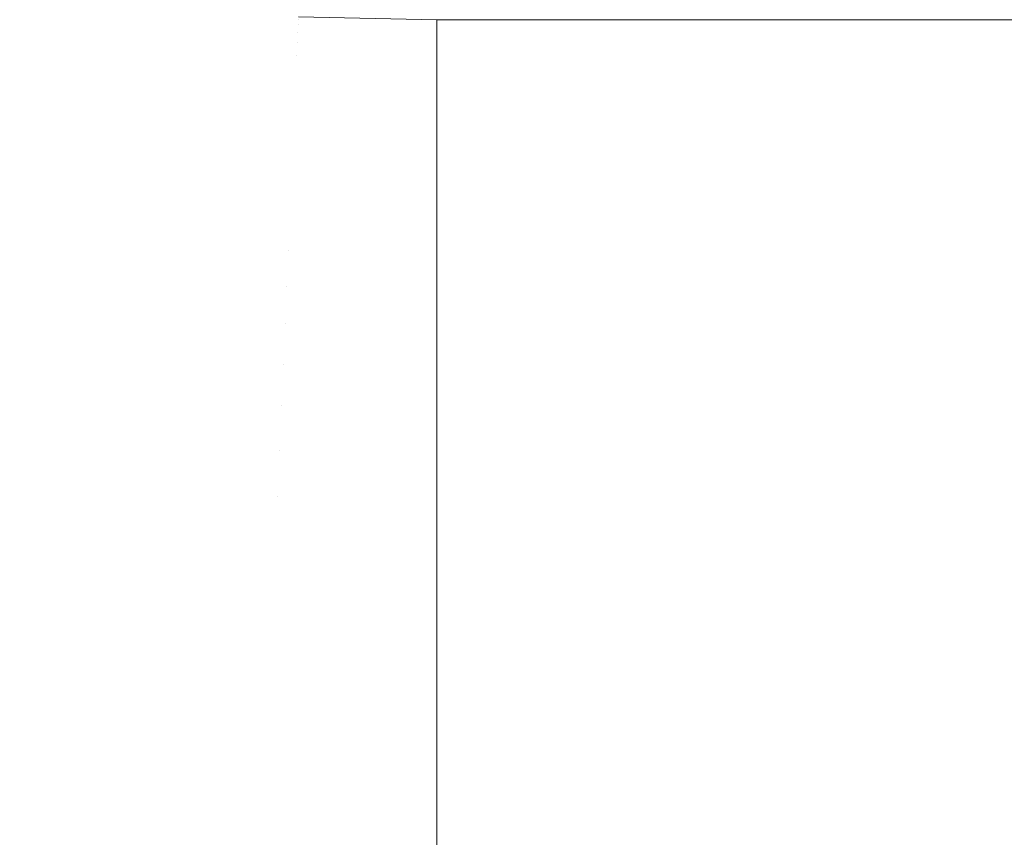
# Model space of a CAD drawing. Header units: centimetres. Extents: x -26.3 to 27.5, y 4.2 to 67.9.
# Tile 113 of 256: x -8.0121 to -7.9518, y 4.4501 to 4.5002. Entities that reach past the tile are written whole.
import ezdxf

# ---------------------------------------------------------------- set-up
doc = ezdxf.new("R2010")
doc.units = ezdxf.units.CM
doc.header["$LTSCALE"] = 2.54
doc.layers.add('Lucido design-1', color=7, linetype='Continuous')

# ---------------------------------------------------------------- blocks, each defined once
blk = doc.blocks.new('Gruppo-2-1')
at = {"color": 7, "linetype": 'Continuous', "lineweight": 9}
for points in [[(-25.986537, 5.900212, -1111.014164), (-25.986537, 4.300212, -1111.014164), (27.113463, 4.300212, -1111.014164), (27.113463, 5.900212, -1111.014164)], [(-25.986537, 5.900212, -1147.114164), (-25.986537, 4.300212, -1147.114164), (27.113463, 4.300212, -1147.114164), (27.113463, 5.900212, -1147.114164)], [(9.113463, 4.500212, -1111.714164), (-7.986537, 4.500212, -1111.714164), (-7.986537, 4.500212, -1111.514164), (9.113463, 4.500212, -1111.514164)], [(9.113463, 4.500212, -1147.814164), (-7.986537, 4.500212, -1147.814164), (-7.986537, 4.500212, -1147.614164), (9.113463, 4.500212, -1147.614164)]]:
    blk.add_3dface(points, dxfattribs=at)
for points, invisible_edges in [([(-8.003581, 4.499963, -1111.728083), (-8.012065, 4.500866, -1111.728083), (-8.012004, 4.50134, -1111.724109), (-8.003541, 4.500439, -1111.724109)], 15), ([(-8.003581, 4.499963, -1147.828083), (-8.012065, 4.500866, -1147.828083), (-8.012004, 4.50134, -1147.824109), (-8.003541, 4.500439, -1147.824109)], 15), ([(-8.003635, 4.499327, -1111.73204), (-8.012146, 4.500234, -1111.73204), (-8.012065, 4.500866, -1111.728083), (-8.003581, 4.499963, -1111.728083)], 15), ([(-8.003635, 4.499327, -1147.83204), (-8.012146, 4.500234, -1147.83204), (-8.012065, 4.500866, -1147.828083), (-8.003581, 4.499963, -1147.828083)], 15), ([(-7.995047, 4.499897, -1111.724109), (-8.003541, 4.500439, -1111.724109), (-8.003514, 4.500755, -1111.720125), (-7.995033, 4.500215, -1111.720125)], 15), ([(-7.995047, 4.499897, -1147.824109), (-8.003541, 4.500439, -1147.824109), (-8.003514, 4.500755, -1147.820125), (-7.995033, 4.500215, -1147.820125)], 15), ([(-8.003703, 4.498534, -1111.735974), (-8.012247, 4.499444, -1111.735974), (-8.012146, 4.500234, -1111.73204), (-8.003635, 4.499327, -1111.73204)], 15), ([(-8.003703, 4.498534, -1147.835974), (-8.012247, 4.499444, -1147.835974), (-8.012146, 4.500234, -1147.83204), (-8.003635, 4.499327, -1147.83204)], 15), ([(-7.995067, 4.49942, -1111.728083), (-8.003581, 4.499963, -1111.728083), (-8.003541, 4.500439, -1111.724109), (-7.995047, 4.499897, -1111.724109)], 15), ([(-7.995067, 4.49942, -1147.828083), (-8.003581, 4.499963, -1147.828083), (-8.003541, 4.500439, -1147.824109), (-7.995047, 4.499897, -1147.824109)], 15), ([(-7.995047, 4.499897, -1111.724109), (-7.995033, 4.500215, -1111.720125), (-7.986537, 4.500034, -1111.720125), (-7.986537, 4.499814, -1111.722878)], 11), ([(-7.995047, 4.499897, -1147.824109), (-7.995033, 4.500215, -1147.820125), (-7.986537, 4.500034, -1147.820125), (-7.986537, 4.499814, -1147.822878)], 11), ([(-7.995033, 4.500215, -1111.720125), (-7.995026, 4.500373, -1111.716136), (-7.986537, 4.500193, -1111.716136), (-7.986537, 4.500098, -1111.718525)], 11), ([(-7.995033, 4.500215, -1147.820125), (-7.995026, 4.500373, -1147.816136), (-7.986537, 4.500193, -1147.816136), (-7.986537, 4.500098, -1147.818525)], 11), ([(-7.986537, 4.500098, -1111.718525), (-7.986537, 4.500034, -1111.720125), (-7.995033, 4.500215, -1111.720125)], 10), ([(-7.986537, 4.500098, -1147.818525), (-7.986537, 4.500034, -1147.820125), (-7.995033, 4.500215, -1147.820125)], 10), ([(-7.986537, 4.500193, -1111.716136), (-7.995026, 4.500373, -1111.716136), (-7.995026, 4.500392, -1111.714164), (-7.986537, 4.500212, -1111.714164)], 3), ([(-7.986537, 4.500193, -1147.816136), (-7.995026, 4.500373, -1147.816136), (-7.995026, 4.500392, -1147.814164), (-7.986537, 4.500212, -1147.814164)], 3), ([(9.113463, 4.500213, -1111.513619), (9.113463, 4.500212, -1111.514164), (-7.986537, 4.500212, -1111.514164), (-7.986537, 4.500213, -1111.513619)], 8), ([(9.113463, 4.500213, -1147.613619), (9.113463, 4.500212, -1147.614164), (-7.986537, 4.500212, -1147.614164), (-7.986537, 4.500213, -1147.613619)], 8), ([(-7.986537, 4.500193, -1111.716136), (-7.986537, 4.500212, -1111.714164), (9.113463, 4.500212, -1111.714164), (9.113463, 4.500193, -1111.716136)], 8), ([(-7.986537, 4.500193, -1147.816136), (-7.986537, 4.500212, -1147.814164), (9.113463, 4.500212, -1147.814164), (9.113463, 4.500193, -1147.816136)], 8), ([(9.113463, 4.500193, -1111.716136), (9.113463, 4.500098, -1111.718525), (-7.986537, 4.500098, -1111.718525), (-7.986537, 4.500193, -1111.716136)], 10), ([(9.113463, 4.500193, -1147.816136), (9.113463, 4.500098, -1147.818525), (-7.986537, 4.500098, -1147.818525), (-7.986537, 4.500193, -1147.816136)], 10), ([(-7.986537, 4.500034, -1111.720125), (-7.986537, 4.500098, -1111.718525), (9.113463, 4.500098, -1111.718525), (9.113463, 4.500034, -1111.720125)], 10), ([(-7.986537, 4.500034, -1147.820125), (-7.986537, 4.500098, -1147.818525), (9.113463, 4.500098, -1147.818525), (9.113463, 4.500034, -1147.820125)], 10), ([(9.113463, 4.500034, -1111.720125), (9.113463, 4.499814, -1111.722878), (-7.986537, 4.499814, -1111.722878), (-7.986537, 4.500034, -1111.720125)], 10), ([(9.113463, 4.500034, -1147.820125), (9.113463, 4.499814, -1147.822878), (-7.986537, 4.499814, -1147.822878), (-7.986537, 4.500034, -1147.820125)], 10), ([(-8.003784, 4.497582, -1111.739877), (-8.012368, 4.498497, -1111.739877), (-8.012247, 4.499444, -1111.735974), (-8.003703, 4.498534, -1111.735974)], 15), ([(-8.003784, 4.497582, -1147.839877), (-8.012368, 4.498497, -1147.839877), (-8.012247, 4.499444, -1147.835974), (-8.003703, 4.498534, -1147.835974)], 15), ([(-7.995094, 4.498783, -1111.73204), (-8.003635, 4.499327, -1111.73204), (-8.003581, 4.499963, -1111.728083), (-7.995067, 4.49942, -1111.728083)], 15), ([(-7.995094, 4.498783, -1147.83204), (-8.003635, 4.499327, -1147.83204), (-8.003581, 4.499963, -1147.828083), (-7.995067, 4.49942, -1147.828083)], 15), ([(-7.995067, 4.49942, -1111.728083), (-7.995047, 4.499897, -1111.724109), (-7.986537, 4.499716, -1111.724109), (-7.986537, 4.499343, -1111.727215)], 11), ([(-7.995067, 4.49942, -1147.828083), (-7.995047, 4.499897, -1147.824109), (-7.986537, 4.499716, -1147.824109), (-7.986537, 4.499343, -1147.827215)], 11), ([(-7.986537, 4.499814, -1111.722878), (-7.986537, 4.499716, -1111.724109), (-7.995047, 4.499897, -1111.724109)], 10), ([(-7.986537, 4.499814, -1147.822878), (-7.986537, 4.499716, -1147.824109), (-7.995047, 4.499897, -1147.824109)], 10), ([(-7.986537, 4.499716, -1111.724109), (-7.986537, 4.499814, -1111.722878), (9.113463, 4.499814, -1111.722878), (9.113463, 4.499716, -1111.724109)], 10), ([(-7.986537, 4.499716, -1147.824109), (-7.986537, 4.499814, -1147.822878), (9.113463, 4.499814, -1147.822878), (9.113463, 4.499716, -1147.824109)], 10), ([(9.113463, 4.499716, -1111.724109), (9.113463, 4.499343, -1111.727215), (-7.986537, 4.499343, -1111.727215), (-7.986537, 4.499716, -1111.724109)], 10), ([(9.113463, 4.499716, -1147.824109), (9.113463, 4.499343, -1147.827215), (-7.986537, 4.499343, -1147.827215), (-7.986537, 4.499716, -1147.824109)], 10), ([(-7.995128, 4.497987, -1111.735974), (-8.003703, 4.498534, -1111.735974), (-8.003635, 4.499327, -1111.73204), (-7.995094, 4.498783, -1111.73204)], 15), ([(-7.995128, 4.497987, -1147.835974), (-8.003703, 4.498534, -1147.835974), (-8.003635, 4.499327, -1147.83204), (-7.995094, 4.498783, -1147.83204)], 15), ([(-7.995094, 4.498783, -1111.73204), (-7.995067, 4.49942, -1111.728083), (-7.986537, 4.499239, -1111.728083), (-7.986537, 4.498684, -1111.731527)], 11), ([(-7.995094, 4.498783, -1147.83204), (-7.995067, 4.49942, -1147.828083), (-7.986537, 4.499239, -1147.828083), (-7.986537, 4.498684, -1147.831527)], 11), ([(-7.986537, 4.499343, -1111.727215), (-7.986537, 4.499239, -1111.728083), (-7.995067, 4.49942, -1111.728083)], 10), ([(-7.986537, 4.499343, -1147.827215), (-7.986537, 4.499239, -1147.828083), (-7.995067, 4.49942, -1147.828083)], 10), ([(-7.986537, 4.499239, -1111.728083), (-7.986537, 4.499343, -1111.727215), (9.113463, 4.499343, -1111.727215), (9.113463, 4.499239, -1111.728083)], 10), ([(-7.986537, 4.499239, -1147.828083), (-7.986537, 4.499343, -1147.827215), (9.113463, 4.499343, -1147.827215), (9.113463, 4.499239, -1147.828083)], 10), ([(9.113463, 4.499239, -1111.728083), (9.113463, 4.498684, -1111.731527), (-7.986537, 4.498684, -1111.731527), (-7.986537, 4.499239, -1111.728083)], 10), ([(9.113463, 4.499239, -1147.828083), (9.113463, 4.498684, -1147.831527), (-7.986537, 4.498684, -1147.831527), (-7.986537, 4.499239, -1147.828083)], 10), ([(-8.003878, 4.496474, -1111.743744), (-8.012509, 4.497393, -1111.743744), (-8.012368, 4.498497, -1111.739877), (-8.003784, 4.497582, -1111.739877)], 15), ([(-8.003878, 4.496474, -1147.843744), (-8.012509, 4.497393, -1147.843744), (-8.012368, 4.498497, -1147.839877), (-8.003784, 4.497582, -1147.839877)], 15), ([(-7.995168, 4.497033, -1111.739877), (-8.003784, 4.497582, -1111.739877), (-8.003703, 4.498534, -1111.735974), (-7.995128, 4.497987, -1111.735974)], 15), ([(-7.995168, 4.497033, -1147.839877), (-8.003784, 4.497582, -1147.839877), (-8.003703, 4.498534, -1147.835974), (-7.995128, 4.497987, -1147.835974)], 15), ([(-7.995128, 4.497987, -1111.735974), (-7.995094, 4.498783, -1111.73204), (-7.986537, 4.498601, -1111.73204), (-7.986537, 4.497838, -1111.735807)], 11), ([(-7.995128, 4.497987, -1147.835974), (-7.995094, 4.498783, -1147.83204), (-7.986537, 4.498601, -1147.83204), (-7.986537, 4.497838, -1147.835807)], 11), ([(-7.986537, 4.498684, -1111.731527), (-7.986537, 4.498601, -1111.73204), (-7.995094, 4.498783, -1111.73204)], 10), ([(-7.986537, 4.498684, -1147.831527), (-7.986537, 4.498601, -1147.83204), (-7.995094, 4.498783, -1147.83204)], 10), ([(-7.986537, 4.498601, -1111.73204), (-7.986537, 4.498684, -1111.731527), (9.113463, 4.498684, -1111.731527), (9.113463, 4.498601, -1111.73204)], 10), ([(-7.986537, 4.498601, -1147.83204), (-7.986537, 4.498684, -1147.831527), (9.113463, 4.498684, -1147.831527), (9.113463, 4.498601, -1147.83204)], 10), ([(9.113463, 4.498601, -1111.73204), (9.113463, 4.497838, -1111.735807), (-7.986537, 4.497838, -1111.735807), (-7.986537, 4.498601, -1111.73204)], 10), ([(9.113463, 4.498601, -1147.83204), (9.113463, 4.497838, -1147.835807), (-7.986537, 4.497838, -1147.835807), (-7.986537, 4.498601, -1147.83204)], 10), ([(-7.986537, 4.49685, -1111.739877), (-7.995168, 4.497033, -1111.739877), (-7.995128, 4.497987, -1111.735974), (-7.986537, 4.497805, -1111.735974)], 7), ([(-7.986537, 4.49685, -1147.839877), (-7.995168, 4.497033, -1147.839877), (-7.995128, 4.497987, -1147.835974), (-7.986537, 4.497805, -1147.835974)], 7), ([(-7.986537, 4.497838, -1111.735807), (-7.986537, 4.497805, -1111.735974), (-7.995128, 4.497987, -1111.735974)], 10), ([(-7.986537, 4.497838, -1147.835807), (-7.986537, 4.497805, -1147.835974), (-7.995128, 4.497987, -1147.835974)], 10), ([(-7.986537, 4.497805, -1111.735974), (-7.986537, 4.497838, -1111.735807), (9.113463, 4.497838, -1111.735807), (9.113463, 4.497805, -1111.735974)], 10), ([(-7.986537, 4.497805, -1147.835974), (-7.986537, 4.497838, -1147.835807), (9.113463, 4.497838, -1147.835807), (9.113463, 4.497805, -1147.835974)], 10), ([(-7.986537, 4.49685, -1111.739877), (-7.986537, 4.497805, -1111.735974), (9.113463, 4.497805, -1111.735974), (9.113463, 4.49685, -1111.739877)], 10), ([(-7.986537, 4.49685, -1147.839877), (-7.986537, 4.497805, -1147.835974), (9.113463, 4.497805, -1147.835974), (9.113463, 4.49685, -1147.839877)], 10), ([(-8.003986, 4.495209, -1111.747567), (-8.012671, 4.496135, -1111.747567), (-8.012509, 4.497393, -1111.743744), (-8.003878, 4.496474, -1111.743744)], 15), ([(-8.003986, 4.495209, -1147.847567), (-8.012671, 4.496135, -1147.847567), (-8.012509, 4.497393, -1147.843744), (-8.003878, 4.496474, -1147.843744)], 15), ([(-7.995216, 4.495921, -1111.743744), (-8.003878, 4.496474, -1111.743744), (-8.003784, 4.497582, -1111.739877), (-7.995168, 4.497033, -1111.739877)], 15), ([(-7.995216, 4.495921, -1147.843744), (-8.003878, 4.496474, -1147.843744), (-8.003784, 4.497582, -1147.839877), (-7.995168, 4.497033, -1147.839877)], 15), ([(-7.986537, 4.496801, -1111.740045), (-7.986537, 4.495737, -1111.743744), (-7.995216, 4.495921, -1111.743744), (-7.995168, 4.497033, -1111.739877)], 14), ([(-7.986537, 4.496801, -1147.840045), (-7.986537, 4.495737, -1147.843744), (-7.995216, 4.495921, -1147.843744), (-7.995168, 4.497033, -1147.839877)], 14), ([(-7.995168, 4.497033, -1111.739877), (-7.986537, 4.49685, -1111.739877), (-7.986537, 4.496801, -1111.740045)], 9), ([(-7.995168, 4.497033, -1147.839877), (-7.986537, 4.49685, -1147.839877), (-7.986537, 4.496801, -1147.840045)], 9), ([(-7.995269, 4.494654, -1111.747567), (-8.003986, 4.495209, -1111.747567), (-8.003878, 4.496474, -1111.743744), (-7.995216, 4.495921, -1111.743744)], 15), ([(-7.995269, 4.494654, -1147.847567), (-8.003986, 4.495209, -1147.847567), (-8.003878, 4.496474, -1147.843744), (-7.995216, 4.495921, -1147.843744)], 15), ([(9.113463, 4.49685, -1111.739877), (9.113463, 4.496801, -1111.740045), (-7.986537, 4.496801, -1111.740045), (-7.986537, 4.49685, -1111.739877)], 10), ([(9.113463, 4.49685, -1147.839877), (9.113463, 4.496801, -1147.840045), (-7.986537, 4.496801, -1147.840045), (-7.986537, 4.49685, -1147.839877)], 10), ([(-7.986537, 4.495737, -1111.743744), (-7.986537, 4.496801, -1111.740045), (9.113463, 4.496801, -1111.740045), (9.113463, 4.495737, -1111.743744)], 10), ([(-7.986537, 4.495737, -1147.843744), (-7.986537, 4.496801, -1147.840045), (9.113463, 4.496801, -1147.840045), (9.113463, 4.495737, -1147.843744)], 10), ([(-8.004106, 4.493791, -1111.751341), (-8.012851, 4.494723, -1111.751341), (-8.012671, 4.496135, -1111.747567), (-8.003986, 4.495209, -1111.747567)], 15), ([(-8.004106, 4.493791, -1147.851341), (-8.012851, 4.494723, -1147.851341), (-8.012671, 4.496135, -1147.847567), (-8.003986, 4.495209, -1147.847567)], 15), ([(-7.986537, 4.495575, -1111.744232), (-7.986537, 4.494468, -1111.747567), (-7.995269, 4.494654, -1111.747567), (-7.995216, 4.495921, -1111.743744)], 14), ([(-7.986537, 4.495575, -1147.844232), (-7.986537, 4.494468, -1147.847567), (-7.995269, 4.494654, -1147.847567), (-7.995216, 4.495921, -1147.843744)], 14), ([(-7.995216, 4.495921, -1111.743744), (-7.986537, 4.495737, -1111.743744), (-7.986537, 4.495575, -1111.744232)], 9), ([(-7.995216, 4.495921, -1147.843744), (-7.986537, 4.495737, -1147.843744), (-7.986537, 4.495575, -1147.844232)], 9), ([(-7.99533, 4.493231, -1111.751341), (-8.004106, 4.493791, -1111.751341), (-8.003986, 4.495209, -1111.747567), (-7.995269, 4.494654, -1111.747567)], 15), ([(-7.99533, 4.493231, -1147.851341), (-8.004106, 4.493791, -1147.851341), (-8.003986, 4.495209, -1147.847567), (-7.995269, 4.494654, -1147.847567)], 15), ([(9.113463, 4.495737, -1111.743744), (9.113463, 4.495575, -1111.744232), (-7.986537, 4.495575, -1111.744232), (-7.986537, 4.495737, -1111.743744)], 10), ([(9.113463, 4.495737, -1147.843744), (9.113463, 4.495575, -1147.844232), (-7.986537, 4.495575, -1147.844232), (-7.986537, 4.495737, -1147.843744)], 10), ([(-7.986537, 4.494468, -1111.747567), (-7.986537, 4.495575, -1111.744232), (9.113463, 4.495575, -1111.744232), (9.113463, 4.494468, -1111.747567)], 10), ([(-7.986537, 4.494468, -1147.847567), (-7.986537, 4.495575, -1147.844232), (9.113463, 4.495575, -1147.844232), (9.113463, 4.494468, -1147.847567)], 10), ([(-8.00424, 4.49222, -1111.755058), (-8.013052, 4.493159, -1111.755058), (-8.012851, 4.494723, -1111.751341), (-8.004106, 4.493791, -1111.751341)], 15), ([(-8.00424, 4.49222, -1147.855058), (-8.013052, 4.493159, -1147.855058), (-8.012851, 4.494723, -1147.851341), (-8.004106, 4.493791, -1147.851341)], 15), ([(-7.986537, 4.494169, -1111.748361), (-7.986537, 4.493045, -1111.751341), (-7.99533, 4.493231, -1111.751341), (-7.995269, 4.494654, -1111.747567)], 14), ([(-7.986537, 4.494169, -1147.848361), (-7.986537, 4.493045, -1147.851341), (-7.99533, 4.493231, -1147.851341), (-7.995269, 4.494654, -1147.847567)], 14), ([(-7.995269, 4.494654, -1111.747567), (-7.986537, 4.494468, -1111.747567), (-7.986537, 4.494169, -1111.748361)], 9), ([(-7.995269, 4.494654, -1147.847567), (-7.986537, 4.494468, -1147.847567), (-7.986537, 4.494169, -1147.848361)], 9), ([(9.113463, 4.494468, -1111.747567), (9.113463, 4.494169, -1111.748361), (-7.986537, 4.494169, -1111.748361), (-7.986537, 4.494468, -1111.747567)], 10), ([(9.113463, 4.494468, -1147.847567), (9.113463, 4.494169, -1147.848361), (-7.986537, 4.494169, -1147.848361), (-7.986537, 4.494468, -1147.847567)], 10), ([(-7.986537, 4.493045, -1111.751341), (-7.986537, 4.494169, -1111.748361), (9.113463, 4.494169, -1111.748361), (9.113463, 4.493045, -1111.751341)], 10), ([(-7.986537, 4.493045, -1147.851341), (-7.986537, 4.494169, -1147.848361), (9.113463, 4.494169, -1147.848361), (9.113463, 4.493045, -1147.851341)], 10), ([(-7.995397, 4.491656, -1111.755058), (-8.00424, 4.49222, -1111.755058), (-8.004106, 4.493791, -1111.751341), (-7.99533, 4.493231, -1111.751341)], 15), ([(-7.995397, 4.491656, -1147.855058), (-8.00424, 4.49222, -1147.855058), (-8.004106, 4.493791, -1147.851341), (-7.99533, 4.493231, -1147.851341)], 15), ([(-8.004387, 4.490499, -1111.758712), (-8.013271, 4.491446, -1111.758712), (-8.013052, 4.493159, -1111.755058), (-8.00424, 4.49222, -1111.755058)], 15), ([(-8.004387, 4.490499, -1147.858712), (-8.013271, 4.491446, -1147.858712), (-8.013052, 4.493159, -1147.855058), (-8.00424, 4.49222, -1147.855058)], 15), ([(-7.986537, 4.492584, -1111.752426), (-7.986537, 4.491468, -1111.755058), (-7.995397, 4.491656, -1111.755058), (-7.99533, 4.493231, -1111.751341)], 14), ([(-7.986537, 4.492584, -1147.852426), (-7.986537, 4.491468, -1147.855058), (-7.995397, 4.491656, -1147.855058), (-7.99533, 4.493231, -1147.851341)], 14), ([(-7.99533, 4.493231, -1111.751341), (-7.986537, 4.493045, -1111.751341), (-7.986537, 4.492584, -1111.752426)], 9), ([(-7.99533, 4.493231, -1147.851341), (-7.986537, 4.493045, -1147.851341), (-7.986537, 4.492584, -1147.852426)], 9), ([(9.113463, 4.493045, -1111.751341), (9.113463, 4.492584, -1111.752426), (-7.986537, 4.492584, -1111.752426), (-7.986537, 4.493045, -1111.751341)], 10), ([(9.113463, 4.493045, -1147.851341), (9.113463, 4.492584, -1147.852426), (-7.986537, 4.492584, -1147.852426), (-7.986537, 4.493045, -1147.851341)], 10), ([(-7.99547, 4.489931, -1111.758712), (-8.004387, 4.490499, -1111.758712), (-8.00424, 4.49222, -1111.755058), (-7.995397, 4.491656, -1111.755058)], 15), ([(-7.99547, 4.489931, -1147.858712), (-8.004387, 4.490499, -1147.858712), (-8.00424, 4.49222, -1147.855058), (-7.995397, 4.491656, -1147.855058)], 15), ([(-7.986537, 4.491468, -1111.755058), (-7.986537, 4.492584, -1111.752426), (9.113463, 4.492584, -1111.752426), (9.113463, 4.491468, -1111.755058)], 10), ([(-7.986537, 4.491468, -1147.855058), (-7.986537, 4.492584, -1147.852426), (9.113463, 4.492584, -1147.852426), (9.113463, 4.491468, -1147.855058)], 10), ([(-7.986537, 4.490826, -1111.756418), (-7.986537, 4.489741, -1111.758712), (-7.99547, 4.489931, -1111.758712), (-7.995397, 4.491656, -1111.755058)], 14), ([(-7.986537, 4.490826, -1147.856418), (-7.986537, 4.489741, -1147.858712), (-7.99547, 4.489931, -1147.858712), (-7.995397, 4.491656, -1147.855058)], 14), ([(-7.995397, 4.491656, -1111.755058), (-7.986537, 4.491468, -1111.755058), (-7.986537, 4.490826, -1111.756418)], 9), ([(-7.995397, 4.491656, -1147.855058), (-7.986537, 4.491468, -1147.855058), (-7.986537, 4.490826, -1147.856418)], 9), ([(-8.004546, 4.48863, -1111.762298), (-8.013509, 4.489585, -1111.762298), (-8.013271, 4.491446, -1111.758712), (-8.004387, 4.490499, -1111.758712)], 15), ([(-8.004546, 4.48863, -1147.862298), (-8.013509, 4.489585, -1147.862298), (-8.013271, 4.491446, -1147.858712), (-8.004387, 4.490499, -1147.858712)], 15), ([(9.113463, 4.491468, -1111.755058), (9.113463, 4.490826, -1111.756418), (-7.986537, 4.490826, -1111.756418), (-7.986537, 4.491468, -1111.755058)], 10), ([(9.113463, 4.491468, -1147.855058), (9.113463, 4.490826, -1147.856418), (-7.986537, 4.490826, -1147.856418), (-7.986537, 4.491468, -1147.855058)], 10), ([(-7.99555, 4.488057, -1111.762298), (-8.004546, 4.48863, -1111.762298), (-8.004387, 4.490499, -1111.758712), (-7.99547, 4.489931, -1111.758712)], 15), ([(-7.99555, 4.488057, -1147.862298), (-8.004546, 4.48863, -1147.862298), (-8.004387, 4.490499, -1147.858712), (-7.99547, 4.489931, -1147.858712)], 15), ([(-7.986537, 4.489741, -1111.758712), (-7.986537, 4.490826, -1111.756418), (9.113463, 4.490826, -1111.756418), (9.113463, 4.489741, -1111.758712)], 10), ([(-7.986537, 4.489741, -1147.858712), (-7.986537, 4.490826, -1147.856418), (9.113463, 4.490826, -1147.856418), (9.113463, 4.489741, -1147.858712)], 10), ([(-7.986537, 4.488895, -1111.760329), (-7.986537, 4.487865, -1111.762298), (-7.99555, 4.488057, -1111.762298), (-7.99547, 4.489931, -1111.758712)], 14), ([(-7.986537, 4.488895, -1147.860329), (-7.986537, 4.487865, -1147.862298), (-7.99555, 4.488057, -1147.862298), (-7.99547, 4.489931, -1147.858712)], 14), ([(-7.99547, 4.489931, -1111.758712), (-7.986537, 4.489741, -1111.758712), (-7.986537, 4.488895, -1111.760329)], 9), ([(-7.99547, 4.489931, -1147.858712), (-7.986537, 4.489741, -1147.858712), (-7.986537, 4.488895, -1147.860329)], 9), ([(-8.004717, 4.486616, -1111.765808), (-8.013766, 4.48758, -1111.765808), (-8.013509, 4.489585, -1111.762298), (-8.004546, 4.48863, -1111.762298)], 15), ([(-8.004717, 4.486616, -1147.865808), (-8.013766, 4.48758, -1147.865808), (-8.013509, 4.489585, -1147.862298), (-8.004546, 4.48863, -1147.862298)], 15), ([(9.113463, 4.489741, -1111.758712), (9.113463, 4.488895, -1111.760329), (-7.986537, 4.488895, -1111.760329), (-7.986537, 4.489741, -1111.758712)], 10), ([(9.113463, 4.489741, -1147.858712), (9.113463, 4.488895, -1147.860329), (-7.986537, 4.488895, -1147.860329), (-7.986537, 4.489741, -1147.858712)], 10), ([(-7.995635, 4.486037, -1111.765808), (-8.004717, 4.486616, -1111.765808), (-8.004546, 4.48863, -1111.762298), (-7.99555, 4.488057, -1111.762298)], 15), ([(-7.995635, 4.486037, -1147.865808), (-8.004717, 4.486616, -1147.865808), (-8.004546, 4.48863, -1147.862298), (-7.99555, 4.488057, -1147.862298)], 15), ([(-7.986537, 4.487865, -1111.762298), (-7.986537, 4.488895, -1111.760329), (9.113463, 4.488895, -1111.760329), (9.113463, 4.487865, -1111.762298)], 10), ([(-7.986537, 4.487865, -1147.862298), (-7.986537, 4.488895, -1147.860329), (9.113463, 4.488895, -1147.860329), (9.113463, 4.487865, -1147.862298)], 10), ([(-7.995635, 4.486037, -1111.765808), (-7.99555, 4.488057, -1111.762298), (-7.986537, 4.487865, -1111.762298), (-7.986537, 4.486797, -1111.764154)], 11), ([(-7.995635, 4.486037, -1147.865808), (-7.99555, 4.488057, -1147.862298), (-7.986537, 4.487865, -1147.862298), (-7.986537, 4.486797, -1147.864154)], 11), ([(-8.004901, 4.48446, -1111.769238), (-8.014041, 4.485434, -1111.769238), (-8.013766, 4.48758, -1111.765808), (-8.004717, 4.486616, -1111.765808)], 15), ([(-8.004901, 4.48446, -1147.869238), (-8.014041, 4.485434, -1147.869238), (-8.013766, 4.48758, -1147.865808), (-8.004717, 4.486616, -1147.865808)], 15), ([(9.113463, 4.487865, -1111.762298), (9.113463, 4.486797, -1111.764154), (-7.986537, 4.486797, -1111.764154), (-7.986537, 4.487865, -1111.762298)], 10), ([(9.113463, 4.487865, -1147.862298), (9.113463, 4.486797, -1147.864154), (-7.986537, 4.486797, -1147.864154), (-7.986537, 4.487865, -1147.862298)], 10), ([(-7.986537, 4.486797, -1111.764154), (-7.986537, 4.485844, -1111.765808), (-7.995635, 4.486037, -1111.765808)], 10), ([(-7.986537, 4.486797, -1147.864154), (-7.986537, 4.485844, -1147.865808), (-7.995635, 4.486037, -1147.865808)], 10), ([(-7.986537, 4.485844, -1111.765808), (-7.986537, 4.486797, -1111.764154), (9.113463, 4.486797, -1111.764154), (9.113463, 4.485844, -1111.765808)], 10), ([(-7.986537, 4.485844, -1147.865808), (-7.986537, 4.486797, -1147.864154), (9.113463, 4.486797, -1147.864154), (9.113463, 4.485844, -1147.865808)], 10), ([(-7.995727, 4.483875, -1111.769238), (-8.004901, 4.48446, -1111.769238), (-8.004717, 4.486616, -1111.765808), (-7.995635, 4.486037, -1111.765808)], 15), ([(-7.995727, 4.483875, -1147.869238), (-8.004901, 4.48446, -1147.869238), (-8.004717, 4.486616, -1147.865808), (-7.995635, 4.486037, -1147.865808)], 15), ([(-7.995727, 4.483875, -1111.769238), (-7.995635, 4.486037, -1111.765808), (-7.986537, 4.485844, -1111.765808), (-7.986537, 4.484535, -1111.767883)], 11), ([(-7.995727, 4.483875, -1147.869238), (-7.995635, 4.486037, -1147.865808), (-7.986537, 4.485844, -1147.865808), (-7.986537, 4.484535, -1147.867883)], 11), ([(9.113463, 4.485844, -1111.765808), (9.113463, 4.484535, -1111.767883), (-7.986537, 4.484535, -1111.767883), (-7.986537, 4.485844, -1111.765808)], 10), ([(9.113463, 4.485844, -1147.865808), (9.113463, 4.484535, -1147.867883), (-7.986537, 4.484535, -1147.867883), (-7.986537, 4.485844, -1147.865808)], 10), ([(-8.005096, 4.482165, -1111.77258), (-8.014333, 4.483149, -1111.77258), (-8.014041, 4.485434, -1111.769238), (-8.004901, 4.48446, -1111.769238)], 15), ([(-8.005096, 4.482165, -1147.87258), (-8.014333, 4.483149, -1147.87258), (-8.014041, 4.485434, -1147.869238), (-8.004901, 4.48446, -1147.869238)], 15), ([(-7.995825, 4.481573, -1111.77258), (-8.005096, 4.482165, -1111.77258), (-8.004901, 4.48446, -1111.769238), (-7.995727, 4.483875, -1111.769238)], 15), ([(-7.995825, 4.481573, -1147.87258), (-8.005096, 4.482165, -1147.87258), (-8.004901, 4.48446, -1147.869238), (-7.995727, 4.483875, -1147.869238)], 15), ([(-7.986537, 4.484535, -1111.767883), (-7.986537, 4.48368, -1111.769238), (-7.995727, 4.483875, -1111.769238)], 10), ([(-7.986537, 4.484535, -1147.867883), (-7.986537, 4.48368, -1147.869238), (-7.995727, 4.483875, -1147.869238)], 10), ([(-7.986537, 4.48368, -1111.769238), (-7.986537, 4.484535, -1111.767883), (9.113463, 4.484535, -1111.767883), (9.113463, 4.48368, -1111.769238)], 10), ([(-7.986537, 4.48368, -1147.869238), (-7.986537, 4.484535, -1147.867883), (9.113463, 4.484535, -1147.867883), (9.113463, 4.48368, -1147.869238)], 10), ([(-7.995825, 4.481573, -1111.77258), (-7.995727, 4.483875, -1111.769238), (-7.986537, 4.48368, -1111.769238), (-7.986537, 4.482112, -1111.771511)], 11), ([(-7.995825, 4.481573, -1147.87258), (-7.995727, 4.483875, -1147.869238), (-7.986537, 4.48368, -1147.869238), (-7.986537, 4.482112, -1147.871511)], 11), ([(-8.005306, 4.479696, -1111.775876), (-8.014648, 4.480691, -1111.775876), (-8.014333, 4.483149, -1111.77258), (-8.005096, 4.482165, -1111.77258)], 15), ([(-8.005306, 4.479696, -1147.875876), (-8.014648, 4.480691, -1147.875876), (-8.014333, 4.483149, -1147.87258), (-8.005096, 4.482165, -1147.87258)], 15), ([(9.113463, 4.48368, -1111.769238), (9.113463, 4.482112, -1111.771511), (-7.986537, 4.482112, -1111.771511), (-7.986537, 4.48368, -1111.769238)], 10), ([(9.113463, 4.48368, -1147.869238), (9.113463, 4.482112, -1147.871511), (-7.986537, 4.482112, -1147.871511), (-7.986537, 4.48368, -1147.869238)], 10), ([(-7.99593, 4.479098, -1111.775876), (-8.005306, 4.479696, -1111.775876), (-8.005096, 4.482165, -1111.77258), (-7.995825, 4.481573, -1111.77258)], 15), ([(-7.99593, 4.479098, -1147.875876), (-8.005306, 4.479696, -1147.875876), (-8.005096, 4.482165, -1147.87258), (-7.995825, 4.481573, -1147.87258)], 15), ([(-7.986537, 4.482112, -1111.771511), (-7.986537, 4.481376, -1111.77258), (-7.995825, 4.481573, -1111.77258)], 10), ([(-7.986537, 4.482112, -1147.871511), (-7.986537, 4.481376, -1147.87258), (-7.995825, 4.481573, -1147.87258)], 10), ([(-7.986537, 4.481376, -1111.77258), (-7.986537, 4.482112, -1111.771511), (9.113463, 4.482112, -1111.771511), (9.113463, 4.481376, -1111.77258)], 10), ([(-7.986537, 4.481376, -1147.87258), (-7.986537, 4.482112, -1147.871511), (9.113463, 4.482112, -1147.871511), (9.113463, 4.481376, -1147.87258)], 10), ([(-7.99593, 4.479098, -1111.775876), (-7.995825, 4.481573, -1111.77258), (-7.986537, 4.481376, -1111.77258), (-7.986537, 4.479534, -1111.77503)], 11), ([(-7.99593, 4.479098, -1147.875876), (-7.995825, 4.481573, -1147.87258), (-7.986537, 4.481376, -1147.87258), (-7.986537, 4.479534, -1147.87503)], 11), ([(9.113463, 4.481376, -1111.77258), (9.113463, 4.479534, -1111.77503), (-7.986537, 4.479534, -1111.77503), (-7.986537, 4.481376, -1111.77258)], 10), ([(9.113463, 4.481376, -1147.87258), (9.113463, 4.479534, -1147.87503), (-7.986537, 4.479534, -1147.87503), (-7.986537, 4.481376, -1147.87258)], 10), ([(-8.005524, 4.477131, -1111.779025), (-8.014975, 4.478138, -1111.779025), (-8.014648, 4.480691, -1111.775876), (-8.005306, 4.479696, -1111.775876)], 15), ([(-8.005524, 4.477131, -1147.879025), (-8.014975, 4.478138, -1147.879025), (-8.014648, 4.480691, -1147.875876), (-8.005306, 4.479696, -1147.875876)], 15), ([(-7.996039, 4.476526, -1111.779025), (-8.005524, 4.477131, -1111.779025), (-8.005306, 4.479696, -1111.775876), (-7.99593, 4.479098, -1111.775876)], 15), ([(-7.996039, 4.476526, -1147.879025), (-8.005524, 4.477131, -1147.879025), (-8.005306, 4.479696, -1147.875876), (-7.99593, 4.479098, -1147.875876)], 15), ([(-7.986537, 4.479534, -1111.77503), (-7.986537, 4.478899, -1111.775876), (-7.99593, 4.479098, -1111.775876)], 10), ([(-7.986537, 4.479534, -1147.87503), (-7.986537, 4.478899, -1147.875876), (-7.99593, 4.479098, -1147.875876)], 10), ([(-7.986537, 4.478899, -1111.775876), (-7.986537, 4.479534, -1111.77503), (9.113463, 4.479534, -1111.77503), (9.113463, 4.478899, -1111.775876)], 10), ([(-7.986537, 4.478899, -1147.875876), (-7.986537, 4.479534, -1147.87503), (9.113463, 4.479534, -1147.87503), (9.113463, 4.478899, -1147.875876)], 10), ([(-7.996039, 4.476526, -1111.779025), (-7.99593, 4.479098, -1111.775876), (-7.986537, 4.478899, -1111.775876), (-7.986537, 4.476807, -1111.778435)], 11), ([(-7.996039, 4.476526, -1147.879025), (-7.99593, 4.479098, -1147.875876), (-7.986537, 4.478899, -1147.875876), (-7.986537, 4.476807, -1147.878435)], 11), ([(9.113463, 4.478899, -1111.775876), (9.113463, 4.476807, -1111.778435), (-7.986537, 4.476807, -1111.778435), (-7.986537, 4.478899, -1111.775876)], 10), ([(9.113463, 4.478899, -1147.875876), (9.113463, 4.476807, -1147.878435), (-7.986537, 4.476807, -1147.878435), (-7.986537, 4.478899, -1147.875876)], 10), ([(-8.005754, 4.474437, -1111.782069), (-8.015319, 4.475456, -1111.782069), (-8.014975, 4.478138, -1111.779025), (-8.005524, 4.477131, -1111.779025)], 15), ([(-8.005754, 4.474437, -1147.882069), (-8.015319, 4.475456, -1147.882069), (-8.014975, 4.478138, -1147.879025), (-8.005524, 4.477131, -1147.879025)], 15), ([(-7.996154, 4.473825, -1111.782069), (-8.005754, 4.474437, -1111.782069), (-8.005524, 4.477131, -1111.779025), (-7.996039, 4.476526, -1111.779025)], 15), ([(-7.996154, 4.473825, -1147.882069), (-8.005754, 4.474437, -1147.882069), (-8.005524, 4.477131, -1147.879025), (-7.996039, 4.476526, -1147.879025)], 15), ([(-7.996154, 4.473825, -1111.782069), (-7.996039, 4.476526, -1111.779025), (-7.986537, 4.476324, -1111.779025), (-7.986537, 4.473933, -1111.781717)], 11), ([(-7.996154, 4.473825, -1147.882069), (-7.996039, 4.476526, -1147.879025), (-7.986537, 4.476324, -1147.879025), (-7.986537, 4.473933, -1147.881717)], 11), ([(-7.986537, 4.476807, -1111.778435), (-7.986537, 4.476324, -1111.779025), (-7.996039, 4.476526, -1111.779025)], 10), ([(-7.986537, 4.476807, -1147.878435), (-7.986537, 4.476324, -1147.879025), (-7.996039, 4.476526, -1147.879025)], 10), ([(-7.986537, 4.476324, -1111.779025), (-7.986537, 4.476807, -1111.778435), (9.113463, 4.476807, -1111.778435), (9.113463, 4.476324, -1111.779025)], 10), ([(-7.986537, 4.476324, -1147.879025), (-7.986537, 4.476807, -1147.878435), (9.113463, 4.476807, -1147.878435), (9.113463, 4.476324, -1147.879025)], 10), ([(9.113463, 4.476324, -1111.779025), (9.113463, 4.473933, -1111.781717), (-7.986537, 4.473933, -1111.781717), (-7.986537, 4.476324, -1111.779025)], 10), ([(9.113463, 4.476324, -1147.879025), (9.113463, 4.473933, -1147.881717), (-7.986537, 4.473933, -1147.881717), (-7.986537, 4.476324, -1147.879025)], 10), ([(-8.005993, 4.471619, -1111.785004), (-8.015678, 4.472651, -1111.785004), (-8.015319, 4.475456, -1111.782069), (-8.005754, 4.474437, -1111.782069)], 15), ([(-8.005993, 4.471619, -1147.885004), (-8.015678, 4.472651, -1147.885004), (-8.015319, 4.475456, -1147.882069), (-8.005754, 4.474437, -1147.882069)], 15), ([(-7.996274, 4.471, -1111.785004), (-8.005993, 4.471619, -1111.785004), (-8.005754, 4.474437, -1111.782069), (-7.996154, 4.473825, -1111.782069)], 15), ([(-7.996274, 4.471, -1147.885004), (-8.005993, 4.471619, -1147.885004), (-8.005754, 4.474437, -1147.882069), (-7.996154, 4.473825, -1147.882069)], 15), ([(-7.996274, 4.471, -1111.785004), (-7.996154, 4.473825, -1111.782069), (-7.986537, 4.473621, -1111.782069), (-7.986537, 4.47092, -1111.784872)], 11), ([(-7.996274, 4.471, -1147.885004), (-7.996154, 4.473825, -1147.882069), (-7.986537, 4.473621, -1147.882069), (-7.986537, 4.47092, -1147.884872)], 11), ([(-7.986537, 4.473933, -1111.781717), (-7.986537, 4.473621, -1111.782069), (-7.996154, 4.473825, -1111.782069)], 10), ([(-7.986537, 4.473933, -1147.881717), (-7.986537, 4.473621, -1147.882069), (-7.996154, 4.473825, -1147.882069)], 10), ([(-7.986537, 4.473621, -1111.782069), (-7.986537, 4.473933, -1111.781717), (9.113463, 4.473933, -1111.781717), (9.113463, 4.473621, -1111.782069)], 10), ([(-7.986537, 4.473621, -1147.882069), (-7.986537, 4.473933, -1147.881717), (9.113463, 4.473933, -1147.881717), (9.113463, 4.473621, -1147.882069)], 10), ([(9.113463, 4.473621, -1111.782069), (9.113463, 4.47092, -1111.784872), (-7.986537, 4.47092, -1111.784872), (-7.986537, 4.473621, -1111.782069)], 10), ([(9.113463, 4.473621, -1147.882069), (9.113463, 4.47092, -1147.884872), (-7.986537, 4.47092, -1147.884872), (-7.986537, 4.473621, -1147.882069)], 10), ([(-8.006243, 4.468682, -1111.787824), (-8.016052, 4.469727, -1111.787824), (-8.015678, 4.472651, -1111.785004), (-8.005993, 4.471619, -1111.785004)], 15), ([(-8.006243, 4.468682, -1147.887824), (-8.016052, 4.469727, -1147.887824), (-8.015678, 4.472651, -1147.885004), (-8.005993, 4.471619, -1147.885004)], 15), ([(-7.996399, 4.468054, -1111.787824), (-8.006243, 4.468682, -1111.787824), (-8.005993, 4.471619, -1111.785004), (-7.996274, 4.471, -1111.785004)], 15), ([(-7.996399, 4.468054, -1147.887824), (-8.006243, 4.468682, -1147.887824), (-8.005993, 4.471619, -1147.885004), (-7.996274, 4.471, -1147.885004)], 15), ([(-7.986537, 4.467845, -1111.787824), (-7.996399, 4.468054, -1111.787824), (-7.996274, 4.471, -1111.785004), (-7.986537, 4.470793, -1111.785004)], 7), ([(-7.986537, 4.467845, -1147.887824), (-7.996399, 4.468054, -1147.887824), (-7.996274, 4.471, -1147.885004), (-7.986537, 4.470793, -1147.885004)], 7), ([(-7.986537, 4.47092, -1111.784872), (-7.986537, 4.470793, -1111.785004), (-7.996274, 4.471, -1111.785004)], 10), ([(-7.986537, 4.47092, -1147.884872), (-7.986537, 4.470793, -1147.885004), (-7.996274, 4.471, -1147.885004)], 10), ([(-7.986537, 4.470793, -1111.785004), (-7.986537, 4.47092, -1111.784872), (9.113463, 4.47092, -1111.784872), (9.113463, 4.470793, -1111.785004)], 10), ([(-7.986537, 4.470793, -1147.885004), (-7.986537, 4.47092, -1147.884872), (9.113463, 4.47092, -1147.884872), (9.113463, 4.470793, -1147.885004)], 10), ([(-7.986537, 4.467845, -1111.787824), (-7.986537, 4.470793, -1111.785004), (9.113463, 4.470793, -1111.785004), (9.113463, 4.467845, -1111.787824)], 10), ([(-7.986537, 4.467845, -1147.887824), (-7.986537, 4.470793, -1147.885004), (9.113463, 4.470793, -1147.885004), (9.113463, 4.467845, -1147.887824)], 10), ([(-8.006503, 4.46563, -1111.790523), (-8.016441, 4.466689, -1111.790523), (-8.016052, 4.469727, -1111.787824), (-8.006243, 4.468682, -1111.787824)], 15), ([(-8.006503, 4.46563, -1147.890523), (-8.016441, 4.466689, -1147.890523), (-8.016052, 4.469727, -1147.887824), (-8.006243, 4.468682, -1147.887824)], 15), ([(-7.996529, 4.464994, -1111.790523), (-8.006503, 4.46563, -1111.790523), (-8.006243, 4.468682, -1111.787824), (-7.996399, 4.468054, -1111.787824)], 15), ([(-7.996529, 4.464994, -1147.890523), (-8.006503, 4.46563, -1147.890523), (-8.006243, 4.468682, -1147.887824), (-7.996399, 4.468054, -1147.887824)], 15), ([(-7.986537, 4.46777, -1111.78789), (-7.986537, 4.464782, -1111.790523), (-7.996529, 4.464994, -1111.790523), (-7.996399, 4.468054, -1111.787824)], 14), ([(-7.986537, 4.46777, -1147.88789), (-7.986537, 4.464782, -1147.890523), (-7.996529, 4.464994, -1147.890523), (-7.996399, 4.468054, -1147.887824)], 14), ([(-7.996399, 4.468054, -1111.787824), (-7.986537, 4.467845, -1111.787824), (-7.986537, 4.46777, -1111.78789)], 9), ([(-7.996399, 4.468054, -1147.887824), (-7.986537, 4.467845, -1147.887824), (-7.986537, 4.46777, -1147.88789)], 9), ([(9.113463, 4.467845, -1111.787824), (9.113463, 4.46777, -1111.78789), (-7.986537, 4.46777, -1111.78789), (-7.986537, 4.467845, -1111.787824)], 10), ([(9.113463, 4.467845, -1147.887824), (9.113463, 4.46777, -1147.88789), (-7.986537, 4.46777, -1147.88789), (-7.986537, 4.467845, -1147.887824)], 10), ([(-7.986537, 4.464782, -1111.790523), (-7.986537, 4.46777, -1111.78789), (9.113463, 4.46777, -1111.78789), (9.113463, 4.464782, -1111.790523)], 10), ([(-7.986537, 4.464782, -1147.890523), (-7.986537, 4.46777, -1147.88789), (9.113463, 4.46777, -1147.88789), (9.113463, 4.464782, -1147.890523)], 10), ([(-8.006772, 4.462467, -1111.793098), (-8.016844, 4.46354, -1111.793098), (-8.016441, 4.466689, -1111.790523), (-8.006503, 4.46563, -1111.790523)], 15), ([(-8.006772, 4.462467, -1147.893098), (-8.016844, 4.46354, -1147.893098), (-8.016441, 4.466689, -1147.890523), (-8.006503, 4.46563, -1147.890523)], 15), ([(-7.996664, 4.461823, -1111.793098), (-8.006772, 4.462467, -1111.793098), (-8.006503, 4.46563, -1111.790523), (-7.996529, 4.464994, -1111.790523)], 15), ([(-7.996664, 4.461823, -1147.893098), (-8.006772, 4.462467, -1147.893098), (-8.006503, 4.46563, -1147.890523), (-7.996529, 4.464994, -1147.890523)], 15), ([(-7.986537, 4.464486, -1111.790763), (-7.986537, 4.461608, -1111.793098), (-7.996664, 4.461823, -1111.793098), (-7.996529, 4.464994, -1111.790523)], 14), ([(-7.986537, 4.464486, -1147.890763), (-7.986537, 4.461608, -1147.893098), (-7.996664, 4.461823, -1147.893098), (-7.996529, 4.464994, -1147.890523)], 14), ([(-7.996529, 4.464994, -1111.790523), (-7.986537, 4.464782, -1111.790523), (-7.986537, 4.464486, -1111.790763)], 9), ([(-7.996529, 4.464994, -1147.890523), (-7.986537, 4.464782, -1147.890523), (-7.986537, 4.464486, -1147.890763)], 9), ([(9.113463, 4.464782, -1111.790523), (9.113463, 4.464486, -1111.790763), (-7.986537, 4.464486, -1111.790763), (-7.986537, 4.464782, -1111.790523)], 10), ([(9.113463, 4.464782, -1147.890523), (9.113463, 4.464486, -1147.890763), (-7.986537, 4.464486, -1147.890763), (-7.986537, 4.464782, -1147.890523)], 10), ([(-7.986537, 4.461608, -1111.793098), (-7.986537, 4.464486, -1111.790763), (9.113463, 4.464486, -1111.790763), (9.113463, 4.461608, -1111.793098)], 10), ([(-7.986537, 4.461608, -1147.893098), (-7.986537, 4.464486, -1147.890763), (9.113463, 4.464486, -1147.890763), (9.113463, 4.461608, -1147.893098)], 10), ([(-8.007051, 4.459199, -1111.795543), (-8.017261, 4.460287, -1111.795543), (-8.016844, 4.46354, -1111.793098), (-8.006772, 4.462467, -1111.793098)], 15), ([(-8.007051, 4.459199, -1147.895543), (-8.017261, 4.460287, -1147.895543), (-8.016844, 4.46354, -1147.893098), (-8.006772, 4.462467, -1147.893098)], 15), ([(-7.996803, 4.458546, -1111.795543), (-8.007051, 4.459199, -1111.795543), (-8.006772, 4.462467, -1111.793098), (-7.996664, 4.461823, -1111.793098)], 15), ([(-7.996803, 4.458546, -1147.895543), (-8.007051, 4.459199, -1147.895543), (-8.006772, 4.462467, -1147.893098), (-7.996664, 4.461823, -1147.893098)], 15), ([(-7.986537, 4.461081, -1111.79349), (-7.986537, 4.458328, -1111.795543), (-7.996803, 4.458546, -1111.795543), (-7.996664, 4.461823, -1111.793098)], 14), ([(-7.986537, 4.461081, -1147.89349), (-7.986537, 4.458328, -1147.895543), (-7.996803, 4.458546, -1147.895543), (-7.996664, 4.461823, -1147.893098)], 14), ([(-7.996664, 4.461823, -1111.793098), (-7.986537, 4.461608, -1111.793098), (-7.986537, 4.461081, -1111.79349)], 9), ([(-7.996664, 4.461823, -1147.893098), (-7.986537, 4.461608, -1147.893098), (-7.986537, 4.461081, -1147.89349)], 9), ([(9.113463, 4.461608, -1111.793098), (9.113463, 4.461081, -1111.79349), (-7.986537, 4.461081, -1111.79349), (-7.986537, 4.461608, -1111.793098)], 10), ([(9.113463, 4.461608, -1147.893098), (9.113463, 4.461081, -1147.89349), (-7.986537, 4.461081, -1147.89349), (-7.986537, 4.461608, -1147.893098)], 10), ([(-7.986537, 4.458328, -1111.795543), (-7.986537, 4.461081, -1111.79349), (9.113463, 4.461081, -1111.79349), (9.113463, 4.458328, -1111.795543)], 10), ([(-7.986537, 4.458328, -1147.895543), (-7.986537, 4.461081, -1147.89349), (9.113463, 4.461081, -1147.89349), (9.113463, 4.458328, -1147.895543)], 10), ([(-8.007337, 4.455832, -1111.797854), (-8.01769, 4.456934, -1111.797854), (-8.017261, 4.460287, -1111.795543), (-8.007051, 4.459199, -1111.795543)], 15), ([(-8.007337, 4.455832, -1147.897854), (-8.01769, 4.456934, -1147.897854), (-8.017261, 4.460287, -1147.895543), (-8.007051, 4.459199, -1147.895543)], 15), ([(-7.996947, 4.455169, -1111.797854), (-8.007337, 4.455832, -1111.797854), (-8.007051, 4.459199, -1111.795543), (-7.996803, 4.458546, -1111.795543)], 15), ([(-7.996947, 4.455169, -1147.897854), (-8.007337, 4.455832, -1147.897854), (-8.007051, 4.459199, -1147.895543), (-7.996803, 4.458546, -1147.895543)], 15), ([(-7.986537, 4.457561, -1111.796067), (-7.986537, 4.454948, -1111.797854), (-7.996947, 4.455169, -1111.797854), (-7.996803, 4.458546, -1111.795543)], 14), ([(-7.986537, 4.457561, -1147.896067), (-7.986537, 4.454948, -1147.897854), (-7.996947, 4.455169, -1147.897854), (-7.996803, 4.458546, -1147.895543)], 14), ([(-7.996803, 4.458546, -1111.795543), (-7.986537, 4.458328, -1111.795543), (-7.986537, 4.457561, -1111.796067)], 9), ([(-7.996803, 4.458546, -1147.895543), (-7.986537, 4.458328, -1147.895543), (-7.986537, 4.457561, -1147.896067)], 9), ([(9.113463, 4.458328, -1111.795543), (9.113463, 4.457561, -1111.796067), (-7.986537, 4.457561, -1111.796067), (-7.986537, 4.458328, -1111.795543)], 10), ([(9.113463, 4.458328, -1147.895543), (9.113463, 4.457561, -1147.896067), (-7.986537, 4.457561, -1147.896067), (-7.986537, 4.458328, -1147.895543)], 10), ([(-7.986537, 4.454948, -1111.797854), (-7.986537, 4.457561, -1111.796067), (9.113463, 4.457561, -1111.796067), (9.113463, 4.454948, -1111.797854)], 10), ([(-7.986537, 4.454948, -1147.897854), (-7.986537, 4.457561, -1147.896067), (9.113463, 4.457561, -1147.896067), (9.113463, 4.454948, -1147.897854)], 10), ([(-8.007632, 4.452369, -1111.800026), (-8.018132, 4.453488, -1111.800026), (-8.01769, 4.456934, -1111.797854), (-8.007337, 4.455832, -1111.797854)], 15), ([(-8.007632, 4.452369, -1147.900026), (-8.018132, 4.453488, -1147.900026), (-8.01769, 4.456934, -1147.897854), (-8.007337, 4.455832, -1147.897854)], 15), ([(-7.997094, 4.451697, -1111.800026), (-8.007632, 4.452369, -1111.800026), (-8.007337, 4.455832, -1111.797854), (-7.996947, 4.455169, -1111.797854)], 15), ([(-7.997094, 4.451697, -1147.900026), (-8.007632, 4.452369, -1147.900026), (-8.007337, 4.455832, -1147.897854), (-7.996947, 4.455169, -1147.897854)], 15), ([(-7.986537, 4.453933, -1111.798488), (-7.986537, 4.451473, -1111.800026), (-7.997094, 4.451697, -1111.800026), (-7.996947, 4.455169, -1111.797854)], 14), ([(-7.986537, 4.453933, -1147.898488), (-7.986537, 4.451473, -1147.900026), (-7.997094, 4.451697, -1147.900026), (-7.996947, 4.455169, -1147.897854)], 14), ([(-7.996947, 4.455169, -1111.797854), (-7.986537, 4.454948, -1111.797854), (-7.986537, 4.453933, -1111.798488)], 9), ([(-7.996947, 4.455169, -1147.897854), (-7.986537, 4.454948, -1147.897854), (-7.986537, 4.453933, -1147.898488)], 9), ([(9.113463, 4.454948, -1111.797854), (9.113463, 4.453933, -1111.798488), (-7.986537, 4.453933, -1111.798488), (-7.986537, 4.454948, -1111.797854)], 10), ([(9.113463, 4.454948, -1147.897854), (9.113463, 4.453933, -1147.898488), (-7.986537, 4.453933, -1147.898488), (-7.986537, 4.454948, -1147.897854)], 10), ([(-7.986537, 4.451473, -1111.800026), (-7.986537, 4.453933, -1111.798488), (9.113463, 4.453933, -1111.798488), (9.113463, 4.451473, -1111.800026)], 10), ([(-7.986537, 4.451473, -1147.900026), (-7.986537, 4.453933, -1147.898488), (9.113463, 4.453933, -1147.898488), (9.113463, 4.451473, -1147.900026)], 10), ([(-8.007934, 4.448818, -1111.802056), (-8.018584, 4.449952, -1111.802056), (-8.018132, 4.453488, -1111.800026), (-8.007632, 4.452369, -1111.800026)], 15), ([(-8.007934, 4.448818, -1147.902056), (-8.018584, 4.449952, -1147.902056), (-8.018132, 4.453488, -1147.900026), (-8.007632, 4.452369, -1147.900026)], 15), ([(-7.997245, 4.448136, -1111.802056), (-8.007934, 4.448818, -1111.802056), (-8.007632, 4.452369, -1111.800026), (-7.997094, 4.451697, -1111.800026)], 15), ([(-7.997245, 4.448136, -1147.902056), (-8.007934, 4.448818, -1147.902056), (-8.007632, 4.452369, -1147.900026), (-7.997094, 4.451697, -1147.900026)], 15), ([(-7.986537, 4.450202, -1111.80075), (-7.986537, 4.447909, -1111.802056), (-7.997245, 4.448136, -1111.802056), (-7.997094, 4.451697, -1111.800026)], 14), ([(-7.986537, 4.450202, -1147.90075), (-7.986537, 4.447909, -1147.902056), (-7.997245, 4.448136, -1147.902056), (-7.997094, 4.451697, -1147.900026)], 14), ([(-7.997094, 4.451697, -1111.800026), (-7.986537, 4.451473, -1111.800026), (-7.986537, 4.450202, -1111.80075)], 9), ([(-7.997094, 4.451697, -1147.900026), (-7.986537, 4.451473, -1147.900026), (-7.986537, 4.450202, -1147.90075)], 9), ([(9.113463, 4.451473, -1111.800026), (9.113463, 4.450202, -1111.80075), (-7.986537, 4.450202, -1111.80075), (-7.986537, 4.451473, -1111.800026)], 10), ([(9.113463, 4.451473, -1147.900026), (9.113463, 4.450202, -1147.90075), (-7.986537, 4.450202, -1147.90075), (-7.986537, 4.451473, -1147.900026)], 10), ([(-7.986537, 4.447909, -1111.802056), (-7.986537, 4.450202, -1111.80075), (9.113463, 4.450202, -1111.80075), (9.113463, 4.447909, -1111.802056)], 10), ([(-7.986537, 4.447909, -1147.902056), (-7.986537, 4.450202, -1147.90075), (9.113463, 4.450202, -1147.90075), (9.113463, 4.447909, -1147.902056)], 10)]:
    blk.add_3dface(points, dxfattribs=dict(at, invisible_edges=invisible_edges))
blk = doc.blocks.new('Gruppo-3-1')
at = {"color": 7}
blk.add_blockref('Gruppo-2-1', (0, 0), dxfattribs=at)

msp = doc.modelspace()

# ---------------------------------------------------------------- block references
at = {"layer": 'Lucido design-1', "color": 7}
msp.add_blockref('Gruppo-3-1', (0, 0), dxfattribs=at)

doc.saveas('drawing.dxf')
